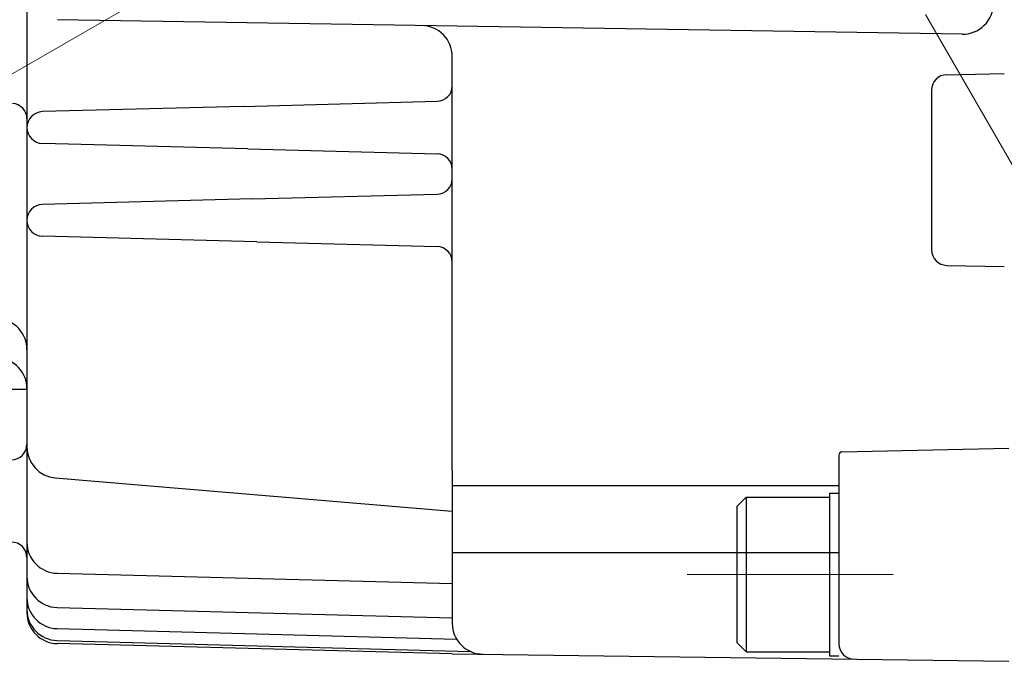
# Model space of a CAD drawing. Header units: millimetres. Extents: x 0 to 1071, y 0 to 742.
# Tile 21 of 127: x 436 to 500, y 161 to 202. Entities that reach past the tile are written whole.
import ezdxf

# ---------------------------------------------------------------- set-up
doc = ezdxf.new("R2010")
doc.units = ezdxf.units.MM
doc.header["$LTSCALE"] = 0.454724
doc.linetypes.add('CENTER', pattern=[50.8, 31.75, -6.35, 6.35, -6.35])
doc.layers.add('NoLayerName_001', color=7, linetype='Continuous')

# ---------------------------------------------------------------- blocks, each defined once
blk = doc.blocks.new('DIM_0003')
at = {"color": 3, "linetype": 'Continuous', "lineweight": 13}
blk.add_lwpolyline([(30.683, 33.447), (7.301, 19.948), (5.136, 18.698)], dxfattribs=at)
blk.add_arc((54.498, 47.197), 54.498, 300, 210, dxfattribs=at)

msp = doc.modelspace()

# ---------------------------------------------------------------- linework, layer by layer
at = {"layer": 'NoLayerName_001', "color": 4, "linetype": 'CENTER', "lineweight": 13}
for p, q in [((471.3764, 242.4193), (513.0583, 170.224)), ((479.0699, 166.2085), (492.3966, 166.2085))]:
    msp.add_line(p, q, dxfattribs=at)
at = {"layer": 'NoLayerName_001', "color": 7, "linetype": 'Continuous', "lineweight": 25}
for p, q in [((436.3764, 225.0983), (436.3764, 163.7405)), ((496.8444, 201.1308), (438.3444, 202.0668)), ((463.8764, 172.9239), (463.8764, 199.69)), ((463.8764, 197.7925), (463.8764, 198.404)), ((495.8536, 198.5137), (499.5764, 198.5983)), ((494.8764, 197.5139), (494.8764, 187.1894)), ((450.3581, 196.4644), (462.9025, 196.7929)), ((450.3581, 196.4644), (437.376, 196.1244)), ((450.654, 193.7244), (437.4029, 194.0714)), ((450.654, 193.7244), (462.9025, 193.4037)), ((463.8764, 191.7925), (463.8764, 192.404)), ((450.9312, 190.4794), (437.376, 190.1244)), ((450.9312, 190.4794), (462.9025, 190.7929)), ((451.2306, 187.7093), (437.4029, 188.0714)), ((451.2306, 187.7093), (462.9025, 187.4037)), ((495.8536, 186.1897), (499.5764, 186.1051)), ((432.3764, 178.1874), (436.3764, 178.1874)), ((488.8764, 173.9273), (488.8764, 161.7335)), ((489.0718, 174.1272), (499.8764, 174.3728)), ((463.8764, 172.9239), (463.8764, 163.0579)), ((438.2088, 172.4541), (463.8764, 170.296)), ((463.8764, 171.9681), (488.8764, 171.9681)), ((488.2764, 171.4585), (488.2764, 160.9585)), ((488.2764, 171.4585), (488.8764, 171.4585)), ((482.8764, 171.2085), (482.2764, 170.6085)), ((482.8764, 171.2085), (488.2764, 171.2085)), ((482.8764, 171.2085), (482.8764, 161.2085)), ((482.2764, 170.6085), (482.2764, 161.8085)), ((463.8764, 167.6319), (488.8764, 167.6319)), ((438.324, 166.2863), (463.8764, 165.6172)), ((438.324, 164.0772), (463.8764, 163.4081)), ((438.324, 162.7086), (464.1595, 162.032)), ((438.324, 161.9398), (465.0421, 161.2402)), ((463.8764, 161.0848), (438.325, 161.7412)), ((482.8764, 161.2085), (482.2764, 161.8085)), ((482.8764, 161.2085), (488.2764, 161.2085)), ((463.8764, 161.0848), (499.8764, 160.5983)), ((488.2764, 160.9585), (488.8764, 160.9585))]:
    msp.add_line(p, q, dxfattribs=at)
for centre, radius, start, end in [((496.8764, 203.1305), 2, 269.083346, 0), ((461.8764, 199.69), 2, 0, 89.083346), ((495.8764, 197.5139), 1, 91.301953, 180), ((462.8764, 197.7925), 1, 271.5, 360), ((435.3764, 195.6554), 1, 0, 86.633539), ((437.4029, 195.0983), 1.0265, 91.5, 268.5), ((462.8764, 192.404), 1, 0, 88.5), ((462.8764, 191.7925), 1, 271.5, 360), ((437.4029, 189.0983), 1.0265, 91.5, 268.5), ((462.8764, 186.404), 1, 0, 88.5), ((495.8764, 187.1894), 1, 180, 268.698047), ((434.3764, 180.7399), 2, 0, 85.794643), ((434.3764, 178.2076), 2, 0, 86.78174), ((435.3764, 174.6282), 1, 270, 0), ((438.3764, 174.4471), 2, 180, 265.193816), ((489.0764, 173.9273), 0.2, 91.301953, 180), ((435.3764, 167.3071), 1, 0, 90), ((438.3764, 168.2856), 2, 180, 268.5), ((438.3764, 166.0766), 2, 180, 268.5), ((438.3764, 164.7079), 2, 180, 268.5), ((438.3764, 163.9392), 2, 180, 268.5), ((438.3764, 163.7405), 2, 180, 268.528397), ((465.8764, 163.0579), 2, 180, 269.22578), ((489.8764, 161.7335), 1, 180, 269.22578)]:
    msp.add_arc(centre, radius, start, end, dxfattribs=at)

# ---------------------------------------------------------------- block references
at = {"layer": 'NoLayerName_001', "color": 3, "linetype": 'Continuous', "lineweight": 13}
msp.add_blockref('DIM_0003', (426.8781, 177.9019), dxfattribs=at)

doc.saveas('drawing.dxf')
